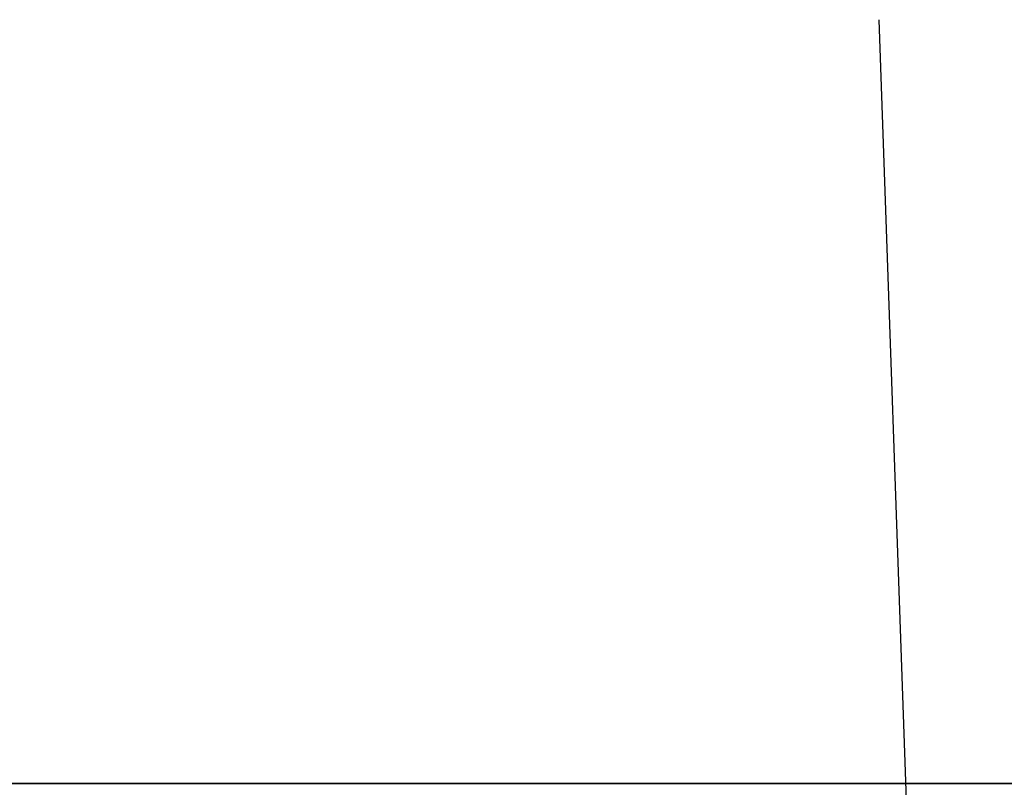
# Model space of a CAD drawing. Header units: millimetres. Extents: x -505 to 505, y -150 to 0.
# Tile 4 of 39: x -46 to -32, y -125 to -114. Entities that reach past the tile are written whole.
import ezdxf

# ---------------------------------------------------------------- set-up
doc = ezdxf.new("R2010")
doc.units = ezdxf.units.MM
doc.header["$MEASUREMENT"] = 0
doc.layers.add('Default', color=7, linetype='Continuous', true_color=0x000000)

msp = doc.modelspace()

# ---------------------------------------------------------------- linework, layer by layer
at = {"layer": 'Default'}
msp.add_line((-32.476, -150), (-33.742, -113.746), dxfattribs=at)
for points in [[(500, -125, -292), (0, -125, -292), (-500, -125, -292)], [(-500, -125, 168), (0, -125, 168), (500, -125, 168)], [(-452.206, -125, -264.187), (-232.666, -125, -264.187), (-13.125, -125, -264.187)], [(452.206, -125, 120.187), (0, -125, 120.187), (-452.206, -125, 120.187)]]:
    msp.add_open_spline(points, degree=2, dxfattribs=at)

doc.saveas('drawing.dxf')
